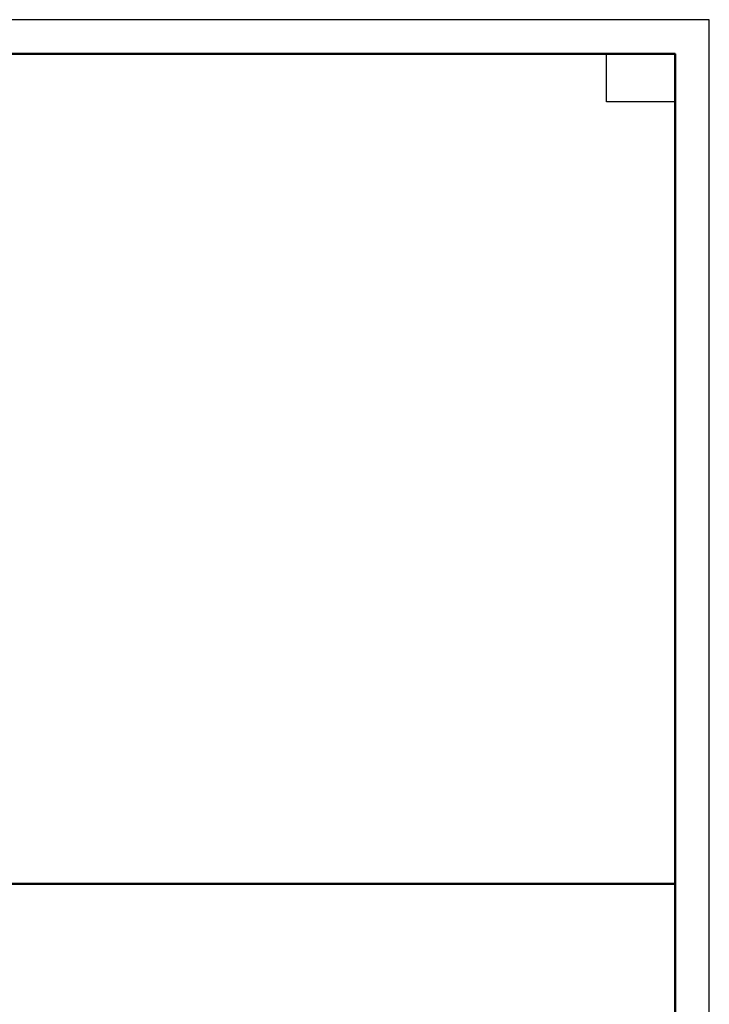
# Model space of a CAD drawing. Header units: millimetres. Extents: x 0 to 42000, y 0 to 29700.
# Tile 6 of 6: x 31943 to 42000, y 15342 to 29700. Entities that reach past the tile are written whole.
import ezdxf

# ---------------------------------------------------------------- set-up
doc = ezdxf.new("R2010")
doc.units = ezdxf.units.MM
doc.layers.add('Standard', color=7, linetype='Continuous', lineweight=25)

msp = doc.modelspace()

# ---------------------------------------------------------------- linework, layer by layer
at = {"layer": 'Standard', "color": 7, "linetype": 'Continuous', "lineweight": 35, "transparency": 33554687}
for p, q in [((41500, 27600), (41500, 20500)), ((41500, 27200), (41500, 20100))]:
    msp.add_line(p, q, dxfattribs=at)
at = {"layer": 'Standard', "color": 7, "linetype": 'Continuous', "lineweight": 50, "transparency": 33554687}
msp.add_line((41500, 27100), (41500, 23200), dxfattribs=at)
at = {"layer": 'Standard', "color": 7, "linetype": 'Continuous', "lineweight": 25, "transparency": 33554687}
for points in [[(0, 0), (42000, 0), (42000, 29700), (0, 29700), (0, 0)], [(41500, 29200), (41500, 28500), (40500, 28500), (40500, 29200), (41500, 29200)]]:
    msp.add_lwpolyline(points, close=True, dxfattribs=at)
at = {"layer": 'Standard', "color": 7, "linetype": 'Continuous', "lineweight": 50, "transparency": 33554687}
msp.add_lwpolyline([(2000, 29200), (41500, 29200), (41500, 500), (2000, 500), (2000, 29200)], close=True, dxfattribs=at)
at = {"layer": 'Standard', "color": 7, "linetype": 'Continuous', "lineweight": 13, "transparency": 33554687}
msp.add_lwpolyline([(41500, 29200), (23000, 29200), (23000, 6000), (41500, 6000), (41500, 29200)], dxfattribs=at)
at = {"layer": 'Standard', "color": 7, "linetype": 'Continuous', "lineweight": 50, "transparency": 33554687}
msp.add_lwpolyline([(21000, 17098), (21000, 6000), (41500, 6000), (41500, 17098), (21000, 17098)], dxfattribs=at)

doc.saveas('drawing.dxf')
